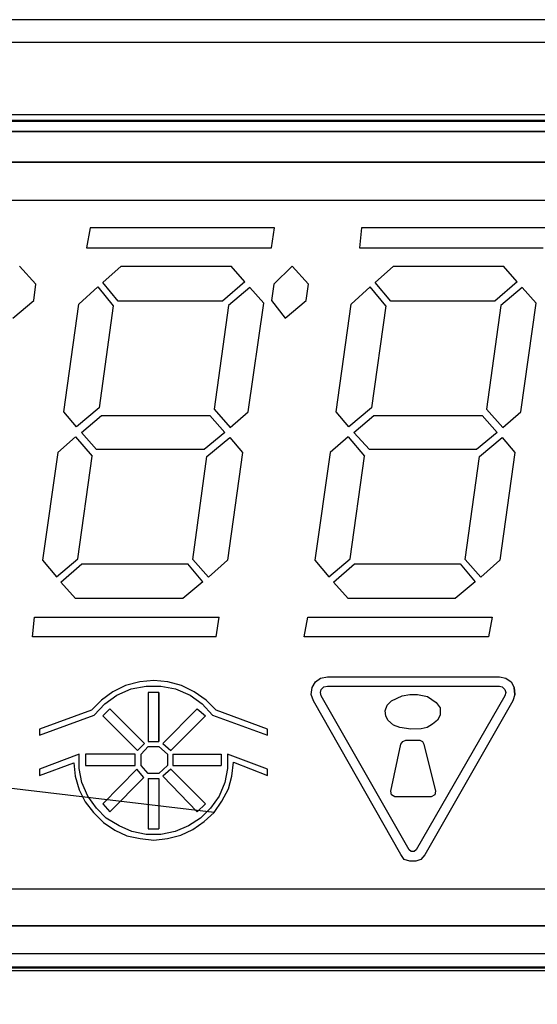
# Model space of a CAD drawing. Header units: millimetres. Extents: x -848 to 77789, y -17557 to 12238.
# Tile 56 of 79: x 72348 to 72397, y -12364 to -12271. Entities that reach past the tile are written whole.
import ezdxf
from ezdxf import colors
from ezdxf.entities.mleader import LeaderData, LeaderLine
from ezdxf.math import Vec2, Vec3

# ---------------------------------------------------------------- set-up
doc = ezdxf.new("R2010")
doc.units = ezdxf.units.MM
doc.layers.add('RR_IWK_opisy_piony', color=7, linetype='Continuous', lineweight=13)
doc.styles.add('Garamond', font='GARA.TTF')

# ---------------------------------------------------------------- blocks, each defined once
blk = doc.blocks.new('A$C661458EC')
at = {"color": 7, "linetype": 'Continuous', "lineweight": 25}
for p, q in [((3.5722, -5.3723), (-3.6694, -5.3723)), ((3.5839, -5.4206), (-3.6811, -5.4206)), ((-2.7661, -5.5715), (2.6689, -5.5715)), ((-2.7626, -5.5839), (2.6654, -5.5839)), ((2.6654, -5.5865), (-2.7626, -5.5865)), ((-2.8814, -5.6079), (2.7838, -5.6079)), ((2.7838, -5.6079), (-2.8814, -5.6079)), ((-2.7736, -5.6723), (2.6764, -5.6723)), ((2.6764, -5.6723), (-2.7736, -5.6723)), ((2.6764, -5.7526), (-2.7736, -5.7526)), ((-1.0643, -5.8106), (-1.0719, -5.8527)), ((-0.6761, -5.8106), (-1.0643, -5.8106)), ((-0.682, -5.8527), (-0.6761, -5.8106)), ((-0.4923, -5.8106), (-0.4969, -5.8527)), ((-0.1035, -5.8106), (-0.4923, -5.8106)), ((-1.0719, -5.8527), (-0.682, -5.8527)), ((-0.4969, -5.8527), (-0.1099, -5.8527)), ((-1.2126, -5.8912), (-1.1782, -5.9285)), ((-1.0375, -5.9256), (-0.9989, -5.8912)), ((-0.9989, -5.8912), (-0.7672, -5.8912)), ((-0.7386, -5.9239), (-0.7672, -5.8912)), ((-0.6388, -5.8912), (-0.6773, -5.9285)), ((-0.6388, -5.8912), (-0.6043, -5.9285)), ((-0.4637, -5.9256), (-0.4251, -5.8912)), ((-0.4251, -5.8912), (-0.1934, -5.8912)), ((-0.1648, -5.9239), (-0.1934, -5.8912)), ((-0.7386, -5.9239), (-0.7853, -5.9647)), ((-0.1648, -5.9239), (-0.2115, -5.9647)), ((-1.1828, -5.963), (-1.1782, -5.9285)), ((-1.0883, -5.9706), (-1.048, -5.9344)), ((-1.048, -5.9344), (-1.0153, -5.9747)), ((-1.0048, -5.9647), (-1.0375, -5.9256)), ((-0.7281, -5.9361), (-0.773, -5.9735)), ((-0.6983, -5.9688), (-0.7281, -5.9361)), ((-0.6773, -5.9285), (-0.682, -5.963)), ((-0.609, -5.963), (-0.6043, -5.9285)), ((-0.5144, -5.9706), (-0.4742, -5.9344)), ((-0.4415, -5.9747), (-0.4742, -5.9344)), ((-0.431, -5.9647), (-0.4637, -5.9256)), ((-0.1543, -5.9361), (-0.1992, -5.9735)), ((-0.1245, -5.9688), (-0.1543, -5.9361)), ((-1.2272, -6.0003), (-1.1828, -5.963)), ((-0.7853, -5.9647), (-1.0048, -5.9647)), ((-0.682, -5.963), (-0.6534, -6.0003)), ((-0.6534, -6.0003), (-0.609, -5.963)), ((-0.2115, -5.9647), (-0.431, -5.9647)), ((-1.1198, -6.1976), (-1.0883, -5.9706)), ((-1.0153, -5.9747), (-1.0451, -6.1889)), ((-0.773, -5.9735), (-0.8028, -6.1918)), ((-0.7316, -6.1976), (-0.6983, -5.9688)), ((-0.546, -6.1976), (-0.5144, -5.9706)), ((-0.4415, -5.9747), (-0.4713, -6.1889)), ((-0.1992, -5.9735), (-0.229, -6.1918)), ((-0.1572, -6.1976), (-0.1245, -5.9688)), ((-1.0451, -6.1889), (-1.0929, -6.2292)), ((-0.8028, -6.1918), (-0.769, -6.2303)), ((-0.4713, -6.1889), (-0.5191, -6.2292)), ((-0.229, -6.1918), (-0.1946, -6.2303)), ((-1.0929, -6.2292), (-1.1198, -6.1976)), ((-1.0824, -6.2408), (-1.0404, -6.2052)), ((-1.0404, -6.2052), (-0.8122, -6.2052)), ((-0.8122, -6.2052), (-0.7806, -6.2408)), ((-0.769, -6.2303), (-0.7316, -6.1976)), ((-0.5191, -6.2292), (-0.546, -6.1976)), ((-0.5086, -6.2408), (-0.4666, -6.2052)), ((-0.4666, -6.2052), (-0.2383, -6.2052)), ((-0.2383, -6.2052), (-0.2068, -6.2408)), ((-0.1946, -6.2303), (-0.1572, -6.1976)), ((-1.0947, -6.2502), (-1.132, -6.2829)), ((-1.0947, -6.2502), (-1.0602, -6.2905)), ((-1.0509, -6.277), (-1.0824, -6.2408)), ((-0.7806, -6.2408), (-0.8238, -6.277)), ((-0.818, -6.2916), (-0.7701, -6.2514)), ((-0.7701, -6.2514), (-0.7433, -6.2829)), ((-0.5209, -6.2502), (-0.5582, -6.2829)), ((-0.5209, -6.2502), (-0.4864, -6.2905)), ((-0.4759, -6.277), (-0.5086, -6.2408)), ((-0.2068, -6.2408), (-0.25, -6.277)), ((-0.2442, -6.2916), (-0.1963, -6.2514)), ((-0.1963, -6.2514), (-0.1695, -6.2829)), ((-0.8238, -6.277), (-1.0509, -6.277)), ((-0.25, -6.277), (-0.4759, -6.277)), ((-1.132, -6.2829), (-1.1647, -6.5099)), ((-1.09, -6.507), (-1.0602, -6.2905)), ((-0.8478, -6.5082), (-0.818, -6.2916)), ((-0.7433, -6.2829), (-0.7748, -6.5099)), ((-0.5582, -6.2829), (-0.5909, -6.5099)), ((-0.5162, -6.507), (-0.4864, -6.2905)), ((-0.274, -6.5082), (-0.2442, -6.2916)), ((-0.1695, -6.2829), (-0.201, -6.5099)), ((-1.1647, -6.5099), (-1.135, -6.5444)), ((-1.135, -6.5444), (-1.09, -6.507)), ((-1.1256, -6.5561), (-1.0813, -6.5175)), ((-1.0813, -6.5175), (-0.8583, -6.5175)), ((-0.8267, -6.5549), (-0.8583, -6.5175)), ((-0.8151, -6.5456), (-0.8478, -6.5082)), ((-0.7748, -6.5099), (-0.8151, -6.5456)), ((-0.5909, -6.5099), (-0.5611, -6.5444)), ((-0.5611, -6.5444), (-0.5162, -6.507)), ((-0.5518, -6.5561), (-0.5074, -6.5175)), ((-0.5074, -6.5175), (-0.2845, -6.5175)), ((-0.2845, -6.5175), (-0.2529, -6.5549)), ((-0.2413, -6.5456), (-0.274, -6.5082)), ((-0.201, -6.5099), (-0.2413, -6.5456)), ((-1.0947, -6.5905), (-1.1256, -6.5561)), ((-0.8267, -6.5549), (-0.8688, -6.5905)), ((-0.5209, -6.5905), (-0.5518, -6.5561)), ((-0.2529, -6.5549), (-0.295, -6.5905)), ((-0.8688, -6.5905), (-1.0947, -6.5905)), ((-0.295, -6.5905), (-0.5209, -6.5905)), ((-1.1857, -6.6711), (-1.1811, -6.6296)), ((-1.1811, -6.6296), (-0.7923, -6.6296)), ((-0.7987, -6.6711), (-0.7923, -6.6296)), ((-0.6131, -6.6711), (-0.6055, -6.6296)), ((-0.6055, -6.6296), (-0.2173, -6.6296)), ((-0.2173, -6.6296), (-0.2249, -6.6711)), ((-0.7987, -6.6711), (-1.1857, -6.6711)), ((-0.2249, -6.6711), (-0.6131, -6.6711)), ((-0.9896, -6.7732), (-1.0165, -6.7866)), ((-0.9598, -6.7656), (-0.9896, -6.7732)), ((-0.9779, -6.7802), (-0.9464, -6.7744)), ((-0.9301, -6.7627), (-0.9598, -6.7656)), ((-0.9464, -6.7744), (-0.9149, -6.7744)), ((-0.9003, -6.7656), (-0.9301, -6.7627)), ((-0.9149, -6.7744), (-0.884, -6.7802)), ((-0.8717, -6.7732), (-0.9003, -6.7656)), ((-0.8448, -6.7866), (-0.8717, -6.7732)), ((-0.5968, -6.7773), (-0.5892, -6.7656)), ((-0.5892, -6.7656), (-0.5787, -6.758)), ((-0.5787, -6.758), (-0.5641, -6.7551)), ((-0.5717, -6.7761), (-0.5641, -6.7744)), ((-0.5641, -6.7551), (-0.2022, -6.7551)), ((-0.5641, -6.7744), (-0.2022, -6.7744)), ((-0.2022, -6.7551), (-0.1887, -6.758)), ((-0.2022, -6.7744), (-0.1963, -6.7761)), ((-0.1887, -6.758), (-0.1771, -6.7656)), ((-0.1771, -6.7656), (-0.1712, -6.7773)), ((-1.0165, -6.7866), (-1.0404, -6.8041)), ((-1.0334, -6.8117), (-1.0077, -6.7936)), ((-1.0077, -6.7936), (-0.9779, -6.7802)), ((-0.9417, -6.7878), (-0.9417, -6.8911)), ((-0.9196, -6.7878), (-0.9417, -6.7878)), ((-0.9196, -6.8911), (-0.9196, -6.7878)), ((-0.9196, -6.7878), (-0.9196, -6.8911)), ((-0.884, -6.7802), (-0.8536, -6.7936)), ((-0.8536, -6.7936), (-0.8285, -6.8117)), ((-0.8197, -6.8041), (-0.8448, -6.7866)), ((-0.5985, -6.7925), (-0.5968, -6.7773)), ((-0.5938, -6.8059), (-0.5985, -6.7925)), ((-0.5787, -6.7878), (-0.5775, -6.782)), ((-0.5775, -6.7954), (-0.5787, -6.7878)), ((-0.5775, -6.782), (-0.5717, -6.7761)), ((-0.3919, -7.1194), (-0.5775, -6.7954)), ((-0.4292, -6.8059), (-0.407, -6.7954)), ((-0.407, -6.7954), (-0.3907, -6.7925)), ((-0.3907, -6.7925), (-0.3744, -6.7925)), ((-0.1905, -6.7954), (-0.3773, -7.1194)), ((-0.3744, -6.7925), (-0.3533, -6.7966)), ((-0.1963, -6.7761), (-0.1905, -6.782)), ((-0.1905, -6.782), (-0.1887, -6.7878)), ((-0.1887, -6.7878), (-0.1905, -6.7954)), ((-0.1695, -6.7925), (-0.1741, -6.8059)), ((-0.1712, -6.7773), (-0.1695, -6.7925)), ((-0.1695, -6.7925), (-0.1712, -6.7773)), ((-1.0404, -6.8041), (-1.0614, -6.8252)), ((-1.0556, -6.8357), (-1.0334, -6.8117)), ((-0.8285, -6.8117), (-0.8063, -6.8357)), ((-0.7987, -6.8252), (-0.8197, -6.8041)), ((-0.41, -7.1287), (-0.5938, -6.8059)), ((-0.4426, -6.8269), (-0.4386, -6.8147)), ((-0.4386, -6.8147), (-0.4292, -6.8059)), ((-0.1741, -6.8059), (-0.3592, -7.1299)), ((-0.3533, -6.7966), (-0.3352, -6.8088)), ((-0.3352, -6.8088), (-0.3265, -6.8205)), ((-1.0614, -6.8252), (-1.1706, -6.8654)), ((-1.1706, -6.8777), (-1.0556, -6.8357)), ((-1.0229, -6.8222), (-1.0375, -6.8374)), ((-0.9493, -6.8952), (-1.0229, -6.8222)), ((-0.839, -6.8222), (-0.9108, -6.8952)), ((-0.839, -6.8222), (-0.8209, -6.8374)), ((-0.8063, -6.8357), (-0.6907, -6.8777)), ((-0.6907, -6.8654), (-0.7987, -6.8252)), ((-0.4415, -6.8374), (-0.4426, -6.8269)), ((-0.3265, -6.8357), (-0.3323, -6.8462)), ((-0.3265, -6.8205), (-0.3265, -6.8357)), ((-1.0375, -6.8374), (-0.9645, -6.9104)), ((-0.8945, -6.9104), (-0.8209, -6.8374)), ((-0.4368, -6.8462), (-0.4415, -6.8374)), ((-0.4251, -6.8567), (-0.4368, -6.8462)), ((-0.4117, -6.8614), (-0.4251, -6.8567)), ((-0.3428, -6.8549), (-0.3545, -6.8614)), ((-0.3323, -6.8462), (-0.3428, -6.8549)), ((-1.1706, -6.8654), (-1.1706, -6.8777)), ((-0.6907, -6.8777), (-0.6907, -6.8654)), ((-0.3889, -6.8654), (-0.4117, -6.8614)), ((-0.3668, -6.8643), (-0.3889, -6.8654)), ((-0.3545, -6.8614), (-0.3668, -6.8643)), ((-0.9645, -6.9104), (-0.9493, -6.8952)), ((-0.9417, -6.8911), (-0.9196, -6.8911)), ((-0.9108, -6.8952), (-0.8945, -6.9104)), ((-0.431, -6.9956), (-0.41, -6.897)), ((-0.41, -6.897), (-0.4053, -6.8911)), ((-0.4053, -6.8911), (-0.3995, -6.8882)), ((-0.3995, -6.8882), (-0.3697, -6.8882)), ((-0.3697, -6.8882), (-0.3638, -6.8911)), ((-0.3638, -6.8911), (-0.3609, -6.897)), ((-0.3609, -6.897), (-0.337, -6.9956)), ((-1.0871, -6.918), (-1.1706, -6.9495)), ((-1.0871, -6.9477), (-1.0871, -6.918)), ((-1.0737, -6.918), (-1.0737, -6.9419)), ((-0.9692, -6.918), (-1.0737, -6.918)), ((-0.9692, -6.9419), (-0.9692, -6.918)), ((-0.9569, -6.918), (-0.9417, -6.9016)), ((-0.9569, -6.9419), (-0.9569, -6.918)), ((-0.9417, -6.9016), (-0.9196, -6.9016)), ((-0.9196, -6.9016), (-0.9015, -6.918)), ((-0.9015, -6.918), (-0.9015, -6.9419)), ((-0.8898, -6.918), (-0.7882, -6.918)), ((-0.8898, -6.918), (-0.8898, -6.9419)), ((-0.7882, -6.918), (-0.7882, -6.9419)), ((-0.7748, -6.918), (-0.7748, -6.9477)), ((-0.6907, -6.9495), (-0.7748, -6.918)), ((-1.1706, -6.9629), (-1.0988, -6.9361)), ((-1.0988, -6.9361), (-1.0958, -6.9641)), ((-0.7655, -6.9641), (-0.7625, -6.9343)), ((-0.7625, -6.9343), (-0.6907, -6.9629)), ((-1.1706, -6.9495), (-1.1706, -6.9629)), ((-1.0813, -6.9775), (-1.0871, -6.9477)), ((-1.0737, -6.9419), (-0.9692, -6.9419)), ((-0.9657, -6.9495), (-1.0375, -7.0225)), ((-0.9511, -6.967), (-0.9657, -6.9495)), ((-0.9417, -6.9583), (-0.9569, -6.9419)), ((-0.9196, -6.9583), (-0.9417, -6.9583)), ((-0.9015, -6.9419), (-0.9196, -6.9583)), ((-0.8945, -6.9495), (-0.9108, -6.9641)), ((-0.8209, -7.0225), (-0.8945, -6.9495)), ((-0.8898, -6.9419), (-0.7882, -6.9419)), ((-0.7748, -6.9477), (-0.7806, -6.9775)), ((-0.6907, -6.9629), (-0.6907, -6.9495)), ((-1.0958, -6.9641), (-1.0871, -6.9927)), ((-1.069, -7.0061), (-1.0813, -6.9775)), ((-1.0229, -7.0388), (-0.9511, -6.967)), ((-0.9417, -6.9688), (-0.9196, -6.9688)), ((-0.9417, -6.9688), (-0.9417, -7.075)), ((-0.9196, -6.9688), (-0.9196, -7.075)), ((-0.9108, -6.9641), (-0.839, -7.0388)), ((-0.7806, -6.9775), (-0.7923, -7.0061)), ((-0.773, -6.9909), (-0.7655, -6.9641)), ((-1.0871, -6.9927), (-1.0748, -7.0178)), ((-0.7865, -7.0166), (-0.773, -6.9909)), ((-0.4292, -7.0032), (-0.431, -6.9956)), ((-0.337, -6.9956), (-0.3382, -7.0032)), ((-1.0748, -7.0178), (-1.0573, -7.0406)), ((-1.0509, -7.0312), (-1.069, -7.0061)), ((-1.0375, -7.0225), (-1.0229, -7.0388)), ((-0.839, -7.0388), (-0.8209, -7.0225)), ((-0.7923, -7.0061), (-0.8104, -7.0312)), ((-0.8028, -7.0406), (-0.7865, -7.0166)), ((-0.4222, -7.0073), (-0.4292, -7.0032)), ((-0.3458, -7.0073), (-0.4222, -7.0073)), ((-0.3382, -7.0032), (-0.3458, -7.0073)), ((-1.0573, -7.0406), (-1.0363, -7.0616)), ((-1.0305, -7.0522), (-1.0509, -7.0312)), ((-0.8104, -7.0312), (-0.8314, -7.0522)), ((-0.8238, -7.0598), (-0.8028, -7.0406)), ((-1.0363, -7.0616), (-1.0124, -7.0779)), ((-1.003, -7.0686), (-1.0305, -7.0522)), ((-0.8314, -7.0522), (-0.8571, -7.0686)), ((-0.8478, -7.0762), (-0.8238, -7.0598)), ((-1.0124, -7.0779), (-0.9867, -7.0896)), ((-0.9762, -7.0808), (-1.003, -7.0686)), ((-0.9464, -7.0867), (-0.9762, -7.0808)), ((-0.9417, -7.075), (-0.9196, -7.075)), ((-0.8851, -7.0808), (-0.9149, -7.0867)), ((-0.8571, -7.0686), (-0.8851, -7.0808)), ((-0.8734, -7.0884), (-0.8478, -7.0762)), ((-0.9867, -7.0896), (-0.9587, -7.0954)), ((-0.9587, -7.0954), (-0.9301, -7.0989)), ((-0.9149, -7.0867), (-0.9464, -7.0867)), ((-0.9301, -7.0989), (-0.9015, -7.0954)), ((-0.9015, -7.0954), (-0.8734, -7.0884)), ((-0.3878, -7.1229), (-0.3919, -7.1194)), ((-0.3814, -7.1229), (-0.3878, -7.1229)), ((-0.3773, -7.1194), (-0.3814, -7.1229)), ((-0.4024, -7.1392), (-0.41, -7.1287)), ((-0.3907, -7.1433), (-0.4024, -7.1392)), ((-0.3784, -7.1433), (-0.3907, -7.1433)), ((-0.3679, -7.1392), (-0.3784, -7.1433)), ((-0.3592, -7.1299), (-0.3679, -7.1392)), ((-2.7736, -7.2012), (2.6764, -7.2012)), ((2.6764, -7.2793), (-2.7736, -7.2793)), ((-2.7736, -7.2793), (2.6764, -7.2793)), ((2.784, -7.3379), (-2.8809, -7.3379)), ((2.6689, -7.374), (-2.7661, -7.374)), ((-2.7626, -7.3654), (2.6654, -7.3654)), ((2.6654, -7.368), (-2.7626, -7.368))]:
    blk.add_line(p, q, dxfattribs=at)
blk = doc.blocks.new('_None')

msp = doc.modelspace()

# ---------------------------------------------------------------- block references
at = {"lineweight": 0, "xscale": 45, "yscale": 45, "zscale": 45}
msp.add_blockref('A$C661458EC', (72402.188, -12029.189), dxfattribs=at)

# ---------------------------------------------------------------- next in the draw order: leaders
at = {"layer": 'RR_IWK_opisy_piony'}
ml = msp.add_multileader_mtext('Standard', dxfattribs=at)
ml.set_content('Zestawy ciepłomierzowe\\P- zawór kulowy DN15/DN20\\P- filtr siatkowy DN15/DN20\\P- ciepłomierz {\\A1;q{\\H0.7x;nom}=0,6 m{\\H0.7x;\\S3^ ;}/h DN15}\\P- zawór kulowy DN15/DN20\\P', color=256, style='Garamond')
ml.set_leader_properties()
ml.set_arrow_properties(name='NONE')
ml.build(insert=Vec2(0, 0))
ml.multileader.update_dxf_attribs({"text_left_attachment_type": 2, "text_right_attachment_type": 2, "dogleg_length": 0, "arrow_head_size": 0.18})
ctx = ml.context
ctx.base_point, ctx.char_height, ctx.arrow_head_size, ctx.landing_gap_size, ctx.plane_origin = Vec3(72890.099, -11459.833), 200, 0.18, 25, Vec3(97310.047, 87237.635)
ctx.left_attachment, ctx.right_attachment = 2, 2
notes = []
notes.append((ctx, [(1, (1, 1, 0), (72890.099, -11459.996), (1, 0), 0, [(0, [(72366.062, -12346.014), (71897.531, -12290.668), (71464.8, -12192.363)], 0, [])])]))
ctx.mtext.insert = Vec3(72915.099, -10630.566)
ctx.mtext.has_bg_fill, ctx.mtext.bg_color, ctx.mtext.bg_scale_factor, ctx.mtext.bg_transparency, ctx.mtext.use_window_bg_color = 1, -1027028792, 1, 0, 1
for ctx, leaders in notes:
    for number, flags, end, landing, length, lines in leaders:
        leader = LeaderData()
        leader.index, (leader.has_last_leader_line, leader.has_dogleg_vector, leader.attachment_direction) = number, flags
        leader.last_leader_point, leader.dogleg_vector, leader.dogleg_length = Vec3(end), Vec3(landing), length
        for number, points, colour, breaks in lines:
            line = LeaderLine()
            line.index, line.vertices, line.color, line.breaks = number, Vec3.list(points), colors.encode_raw_color(colour), breaks
            leader.lines.append(line)
        ctx.leaders.append(leader)

doc.saveas('drawing.dxf')
